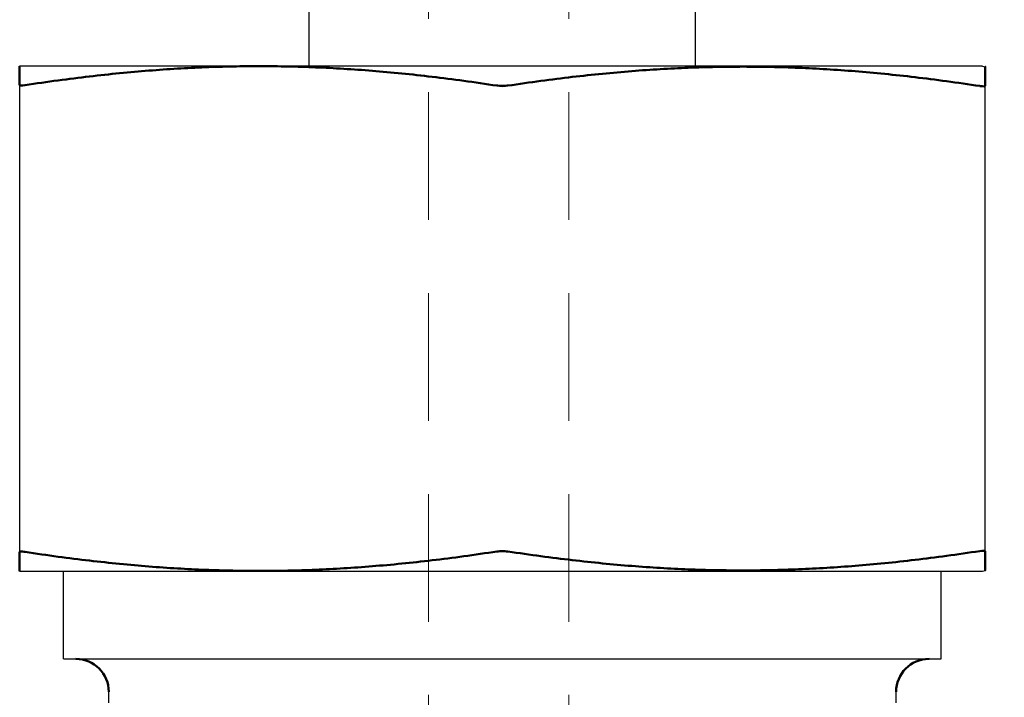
# Model space of a CAD drawing. Header units: inches. Extents: x 0.2 to 10.9, y 0.3 to 8.6.
# Tile 7 of 23: x 2.1 to 3.5, y 4.7 to 5.7. Entities that reach past the tile are written whole.
import ezdxf

# ---------------------------------------------------------------- set-up
doc = ezdxf.new("R2010")
doc.units = ezdxf.units.IN
doc.header["$MEASUREMENT"] = 0
doc.linetypes.add('DASHED', pattern=[0.2067, 0.1654, -0.0413])
doc.layers.add('Dimensions', color=250, linetype='Continuous')
for name, color, linetype, lineweight in [('Geometry', 255, 'Continuous', 25), ('Hidden', 250, 'DASHED', 18), ('Hidden (ANSI)', 7, 'DASHED', 35), ('Visible (ANSI)', 7, 'Continuous', 50)]:
    doc.layers.add(name, color=color, linetype=linetype, lineweight=lineweight)
doc.styles.add('Note Text (ANSI)', font='tahoma.ttf')
doc.dimstyles.new('Default (ANSI)', dxfattribs={"dimtxt": 0.12, "dimasz": 0.098425, "dimexe": 0.125, "dimexo": 0.125, "dimgap": 0.031496, "dimtad": 0, "dimtih": 1, "dimtoh": 1, "dimrnd": 1e-08, "dimzin": 4, "dimdsep": 46, "dimtxsty": 'Note Text (ANSI)', "dimcen": 0.09, "dimdle": 0.393701, "dimclrd": 256, "dimclre": 256, "dimclrt": 256, "dimadec": 0, "dimazin": 1, "dimtfac": 1, "dimtofl": 0, "dimtmove": 0, "dimatfit": 3, "dimfxl": 1, "dimtolj": 1, "dimtzin": 4, "dimlwd": -1, "dimlwe": -1, "dimarcsym": 0})

# ---------------------------------------------------------------- blocks, each defined once
blk = doc.blocks.new('*D11')
at = {"layer": 'Defpoints', "color": 0}
for p in [(2.7871, 7.0633), (2.7936, 3.7777), (4.3666, 3.7777)]:
    blk.add_point(p, dxfattribs=at)
at = {"layer": 'Dimensions'}
for p, q in [((2.9121, 7.0633), (4.4916, 7.0633)), ((4.3666, 6.9649), (4.3666, 5.5305)), ((4.3666, 3.8761), (4.3666, 5.3105)), ((2.9186, 3.7777), (4.4916, 3.7777))]:
    blk.add_line(p, q, dxfattribs=at)
for points in [[(4.3502, 6.9649), (4.383, 6.9649), (4.3666, 7.0633)], [(4.3502, 3.8761), (4.383, 3.8761), (4.3666, 3.7777)]]:
    blk.add_solid(points, dxfattribs=at)
at = {"layer": 'Dimensions', "insert": (4.3666, 5.4205), "char_height": 0.12, "attachment_point": 5, "style": 'Note Text (ANSI)'}
blk.add_mtext('\\A1;1.1 [27.8]', dxfattribs=at)

msp = doc.modelspace()

# ---------------------------------------------------------------- linework, layer by layer
at = {"layer": 'Geometry'}
for p, q in [((2.5283, 5.6072), (2.5283, 5.8126)), ((3.0563, 5.6072), (3.0563, 5.8126)), ((3.4487, 5.6072), (2.1323, 5.6072)), ((3.4487, 5.6072), (3.4523, 5.6063)), ((2.1323, 5.5812), (2.1323, 4.9433)), ((3.4523, 4.9445), (3.4523, 5.58)), ((2.1323, 4.9172), (3.4487, 4.9172)), ((2.1923, 4.7972), (2.1923, 4.9172)), ((3.3923, 4.7972), (3.3923, 4.9172)), ((3.4487, 4.9172), (3.4523, 4.9182)), ((2.1923, 4.7972), (3.3923, 4.7972)), ((2.2542, 4.7372), (2.2542, 4.7522)), ((3.3305, 4.7372), (3.3305, 4.7522))]:
    msp.add_line(p, q, dxfattribs=at)
at = {"layer": 'Hidden', "ltscale": 1.055273}
for p, q in [((2.6911, 6.3952), (2.6911, 3.7777)), ((2.8831, 6.3952), (2.8831, 3.7777))]:
    msp.add_line(p, q, dxfattribs=at)
at = {"layer": 'Hidden', "ltscale": 0.211499}
for points, weights in [([(2.1398, 5.5815), (2.2934, 5.6048), (2.4274, 5.6072)], [1.0051318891, 1.03141169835, 1]), ([(2.4274, 4.9172), (2.2934, 4.9197), (2.1398, 4.943)], [1, 1.03141169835, 1.0051318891])]:
    msp.add_rational_spline(points, weights, degree=2, dxfattribs=at)
at = {"layer": 'Hidden', "ltscale": 0.213647}
for points, weights in [([(2.4943, 5.6072), (2.6296, 5.6048), (2.7848, 5.581)], [1, 1.03170087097, 1.0046431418]), ([(2.7848, 4.9435), (2.6296, 4.9197), (2.4943, 4.9172)], [1.0046431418, 1.03170087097, 1])]:
    msp.add_rational_spline(points, weights, degree=2, dxfattribs=at)
at = {"layer": 'Hidden', "ltscale": 0.474291}
for points, weights in [([(2.7998, 5.581), (3.1218, 5.6297), (3.4448, 5.5803)], [1.01053766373, 1.15904268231, 1.0086222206]), ([(3.4448, 4.9442), (3.1218, 4.8948), (2.7998, 4.9435)], [1.0086222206, 1.15904268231, 1.01053766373])]:
    msp.add_rational_spline(points, weights, degree=2, dxfattribs=at)
at = {"layer": 'Hidden (ANSI)', "ltscale": 0.009903}
for centre, major_axis, ratio, start_param, end_param in [((2.1473, 5.5849), (0.015, 0.0035), 0.125053, 3.112619, 4.160425), ((2.7923, 5.5845), (0.015, 0), 0.262832, 4.188737, 5.236542), ((3.4374, 5.5837), (-0.015, 0.0035), 0.124301, 2.122643, 3.170445), ((2.1473, 4.9396), (-0.015, 0.0035), 0.125053, 5.264353, 6.312159), ((2.7923, 4.94), (0.015, 0), 0.262832, 1.046644, 2.094448), ((3.4374, 4.9408), (0.015, 0.0035), 0.124301, 6.254333, 7.302135)]:
    msp.add_ellipse(centre, major_axis=major_axis, ratio=ratio, start_param=start_param, end_param=end_param, dxfattribs=at)
at = {"layer": 'Visible (ANSI)'}
for centre, start, end in [((2.2092, 4.7522), 0, 90), ((3.3755, 4.7522), 90, 180)]:
    msp.add_arc(centre, 0.045, start, end, dxfattribs=at)
for centre, major_axis, ratio, start_param, end_param in [((2.1473, 5.5846), (-0.015, -0.0035), 0.125609, 6.254119, 7.301924), ((2.7923, 5.5839), (0.015, 0), 0.262847, 4.188737, 5.23654), ((3.4374, 5.5834), (0.015, -0.0035), 0.124855, 5.264329, 6.312131), ((2.1473, 4.9399), (0.015, -0.0035), 0.125609, 2.122854, 3.170659), ((2.7923, 4.9406), (0.015, 0), 0.262847, 1.046645, 2.094448), ((3.4374, 4.9411), (-0.015, -0.0035), 0.124855, 3.112647, 4.160449)]:
    msp.add_ellipse(centre, major_axis=major_axis, ratio=ratio, start_param=start_param, end_param=end_param, dxfattribs=at)
for points, weights in [([(2.1323, 5.5812), (2.1323, 5.6045), (2.1323, 5.6072)], [1.00474303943, 1.03064586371, 1]), ([(2.7848, 5.5805), (2.4618, 5.6299), (2.1398, 5.5812)], [1.00906586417, 1.15985596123, 1.0109855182]), ([(3.4448, 5.58), (3.122, 5.6292), (2.7998, 5.5805)], [1.00784754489, 1.15694963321, 1.00901380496]), ([(3.4523, 5.6063), (3.4523, 5.6063), (3.4523, 5.58)], [1.08237878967, 1.08237878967, 1.00784062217]), ([(2.1323, 4.9172), (2.1323, 4.92), (2.1323, 4.9433)], [1, 1.03064586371, 1.00474303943]), ([(2.1398, 4.9433), (2.4618, 4.8946), (2.7848, 4.944)], [1.0109855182, 1.15985596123, 1.00906586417]), ([(2.7998, 4.944), (3.122, 4.8953), (3.4448, 4.9445)], [1.00901380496, 1.15694963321, 1.00784754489]), ([(3.4523, 4.9445), (3.4523, 4.9182), (3.4523, 4.9182)], [1.00784062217, 1.08237878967, 1.08237878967])]:
    msp.add_rational_spline(points, weights, degree=2, dxfattribs=at)

# ---------------------------------------------------------------- dimensions: what is measured, and where the dimension line sits
at = {"layer": 'Dimensions'}
dim = msp.add_linear_dim(base=(4.3666, 3.7777), p1=(2.7871, 7.0633), p2=(2.7936, 3.7777), angle=90, dimstyle='Default (ANSI)', override={"dimdec": 1, "dimlfac": 0.333333}, dxfattribs=at)
dim.commit()
dim.dimension.update_dxf_attribs({"geometry": '*D11', "text_midpoint": (4.3666, 5.4205)})

doc.saveas('drawing.dxf')
